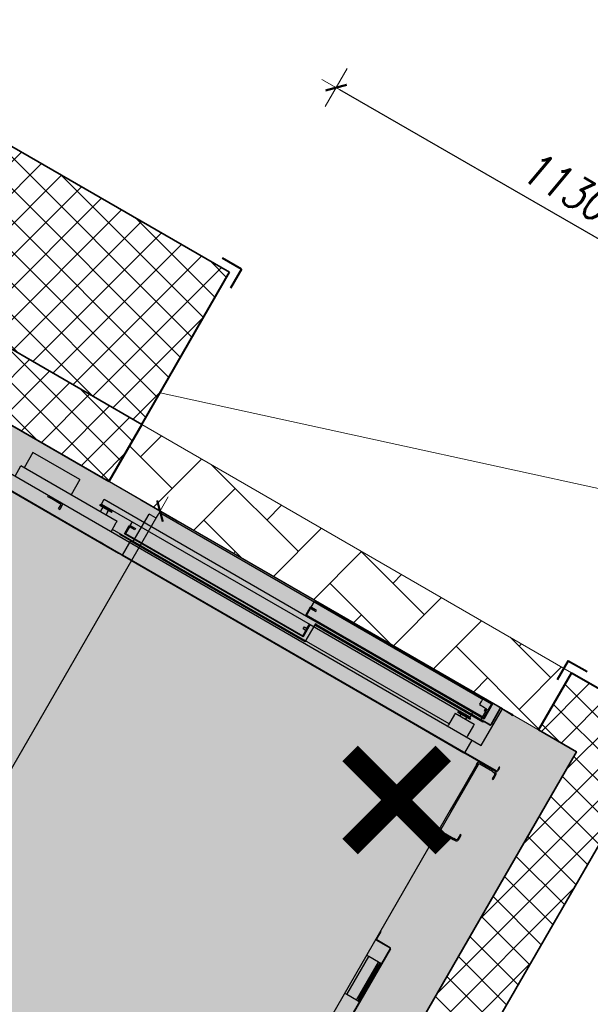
# Model space of a CAD drawing. Header units: millimetres. Extents: x 558 to 24471, y -5755 to 5551.
# Tile 27 of 30: x 23342 to 23472, y 4757 to 4981. Entities that reach past the tile are written whole.
import ezdxf

# ---------------------------------------------------------------- set-up
doc = ezdxf.new("R2010")
doc.units = ezdxf.units.MM
doc.layers.add('K_Dzwig', color=10, linetype='Continuous')
for name, color, linetype, lineweight in [('K_Grube', 4, 'Continuous', 35), ('K_Grube_projektowane', 10, 'Continuous', 40), ('K_Kreskowanie', 8, 'Continuous', 5), ('K_Naroznik', 160, 'Continuous', 40), ('K_Opis_zmienny', 2, 'Continuous', 13), ('K_Widokowe', 6, 'Continuous', 13), ('K_Wyburzenia', 8, 'Continuous', 5), ('K_Wymiarowanie', 84, 'Continuous', 13)]:
    doc.layers.add(name, color=color, linetype=linetype, lineweight=lineweight)
doc.styles.add('Zwykły 50', font='romans.shx', dxfattribs={"width": 0.8, "oblique": 10, "height": 7.5})
doc.dimstyles.new('Skala_50', dxfattribs={"dimtxt": 7.5, "dimasz": 1, "dimexe": 1.25, "dimexo": 0.625, "dimgap": 3, "dimtad": 1, "dimdec": 1, "dimlfac": 10, "dimrnd": 0.5, "dimdsep": 46, "dimtxsty": 'Zwykły 50', "dimblk": 'Wymiar', "dimcen": 2.5, "dimse1": 1, "dimse2": 1, "dimazin": 0, "dimtfac": 1, "dimtdec": 1, "dimtix": 1, "dimtmove": 0, "dimatfit": 3, "dimfxl": 1, "dimtfill": 1, "dimarcsym": 0})

# ---------------------------------------------------------------- blocks, each defined once
blk = doc.blocks.new('kabina')
at = {"layer": 'K_Dzwig'}
for p, q in [((17908.07, -7146.85), (17768.07, -7146.85)), ((17818.09, -7147.15), (17818.09, -7147.45)), ((17818.39, -7147.15), (17818.09, -7147.15)), ((17818.09, -7147.75), (17818.09, -7147.45)), ((17818.39, -7147.15), (17902.79, -7147.15)), ((17858.81, -7148.55), (17858.81, -7147.07)), ((17858.81, -7147.07), (17905.37, -7147.07)), ((17905.57, -7146.85), (17902.67, -7146.85)), ((17902.67, -7146.85), (17902.67, -7146.97)), ((17902.67, -7146.97), (17905.45, -7146.97)), ((17903.09, -7147.15), (17902.79, -7147.15)), ((17903.09, -7147.45), (17903.09, -7147.15)), ((17903.09, -7147.75), (17903.09, -7147.45)), ((17905.37, -7147.07), (17905.37, -7148.73)), ((17905.45, -7146.97), (17905.45, -7150.73)), ((17905.57, -7146.85), (17905.54, -7146.85)), ((17905.57, -7150.85), (17905.57, -7146.85)), ((17905.57, -7146.85), (17905.57, -7150.85)), ((17907.52, -7147.06), (17907.52, -7151.23)), ((17907.64, -7147.06), (17907.64, -7151.23)), ((17910.52, -7146.82), (17907.76, -7146.82)), ((17910.52, -7146.94), (17907.76, -7146.94)), ((17908.07, -7156.45), (17908.07, -7146.85)), ((17910.82, -7146.82), (17910.52, -7146.82)), ((17910.52, -7146.94), (17910.82, -7146.94)), ((17910.82, -7146.94), (17910.82, -7146.82)), ((17798.62, -7149.75), (17786.27, -7149.75)), ((17786.27, -7149.75), (17786.27, -7153.75)), ((17798.62, -7149.75), (17798.62, -7153.75)), ((17816.19, -7155.85), (17816.19, -7148.65)), ((17816.79, -7148.65), (17816.19, -7148.65)), ((17816.79, -7148.65), (17817.94, -7148.65)), ((17818.09, -7148.5), (17818.09, -7147.75)), ((17859.77, -7148.65), (17858.57, -7148.65)), ((17858.57, -7148.65), (17858.57, -7150.85)), ((17858.69, -7150.73), (17858.69, -7148.77)), ((17858.69, -7148.77), (17859.77, -7148.77)), ((17860.2, -7148.55), (17858.81, -7148.55)), ((17858.81, -7148.87), (17860.2, -7148.87)), ((17858.81, -7150.68), (17858.81, -7148.87)), ((17859.77, -7148.77), (17859.77, -7148.65)), ((17860.2, -7148.87), (17860.2, -7148.55)), ((17903.09, -7148.5), (17903.09, -7147.75)), ((17904.39, -7148.65), (17903.24, -7148.65)), ((17904.99, -7148.65), (17904.39, -7148.65)), ((17904.68, -7148.73), (17904.68, -7149.22)), ((17905.37, -7148.73), (17904.68, -7148.73)), ((17904.68, -7149.22), (17905.37, -7149.22)), ((17904.99, -7148.65), (17904.99, -7151.35)), ((17905.37, -7149.22), (17905.37, -7150.68)), ((17805.66, -7152.1), (17805.66, -7150.85)), ((17805.66, -7150.85), (17860.57, -7150.85)), ((17806.5, -7150.85), (17806.5, -7150.85)), ((17806.5, -7150.85), (17806.55, -7150.85)), ((17806.55, -7150.85), (17806.55, -7150.85)), ((17806.55, -7150.85), (17806.57, -7150.85)), ((17806.57, -7150.85), (17806.76, -7150.85)), ((17806.75, -7150.85), (17806.75, -7150.85)), ((17806.76, -7150.85), (17806.78, -7150.85)), ((17858.57, -7150.85), (17905.57, -7150.85)), ((17905.45, -7150.73), (17858.69, -7150.73)), ((17905.37, -7150.68), (17858.81, -7150.68)), ((17860.57, -7150.85), (17902.64, -7150.85)), ((17861.49, -7151.35), (17861.49, -7151.47)), ((17861.79, -7151.35), (17861.49, -7151.35)), ((17861.49, -7151.47), (17861.79, -7151.47)), ((17861.49, -7151.47), (17861.49, -7151.59)), ((17861.49, -7151.59), (17905.69, -7151.59)), ((17861.49, -7151.59), (17861.49, -7156.09)), ((17861.79, -7151.47), (17861.79, -7151.35)), ((17861.79, -7151.35), (17905.39, -7151.35)), ((17861.79, -7151.47), (17905.39, -7151.47)), ((17901.24, -7150.85), (17902.64, -7150.85)), ((17902.64, -7152.1), (17902.64, -7150.85)), ((17905.39, -7151.35), (17905.39, -7151.47)), ((17905.69, -7151.35), (17905.39, -7151.35)), ((17905.39, -7151.47), (17905.69, -7151.47)), ((17905.69, -7151.47), (17905.69, -7151.35)), ((17905.69, -7151.59), (17905.69, -7151.47)), ((17907.4, -7151.35), (17905.93, -7151.35)), ((17907.4, -7151.47), (17905.93, -7151.47)), ((17785.46, -7156.45), (17785.46, -7153.75)), ((17810.72, -7153.75), (17785.46, -7153.75)), ((17805.96, -7152.13), (17805.46, -7152.37)), ((17805.46, -7152.37), (17805.46, -7152.53)), ((17805.46, -7152.37), (17808.66, -7152.37)), ((17805.46, -7152.53), (17805.51, -7152.58)), ((17805.46, -7152.53), (17808.66, -7152.53)), ((17808.61, -7152.58), (17805.51, -7152.58)), ((17805.66, -7152.1), (17860.57, -7152.1)), ((17805.96, -7152.1), (17805.96, -7152.13)), ((17805.96, -7152.13), (17808.16, -7152.13)), ((17806.31, -7152.58), (17806.31, -7153.03)), ((17806.31, -7153.03), (17806.31, -7153.75)), ((17807.8, -7153.03), (17807.81, -7153.03)), ((17807.81, -7153.03), (17807.81, -7152.58)), ((17807.81, -7153.03), (17807.81, -7153.75)), ((17808.16, -7152.13), (17808.16, -7152.1)), ((17808.16, -7152.13), (17808.16, -7152.1)), ((17808.66, -7152.37), (17808.16, -7152.13)), ((17808.16, -7152.13), (17808.16, -7152.13)), ((17808.61, -7152.58), (17808.66, -7152.53)), ((17808.66, -7152.53), (17808.66, -7152.37)), ((17810.72, -7153.75), (17810.72, -7154.08)), ((17810.72, -7156.45), (17810.72, -7154.08)), ((17813.57, -7155.35), (17813.57, -7153.15)), ((17813.57, -7153.15), (17814.77, -7153.15)), ((17814.77, -7153.27), (17813.69, -7153.27)), ((17813.69, -7153.27), (17813.69, -7155.23)), ((17813.81, -7153.05), (17813.81, -7152.1)), ((17813.81, -7153.05), (17815.2, -7153.05)), ((17813.81, -7153.37), (17813.81, -7155.18)), ((17815.2, -7153.37), (17813.81, -7153.37)), ((17814.77, -7153.15), (17814.77, -7153.27)), ((17815.2, -7153.05), (17815.2, -7153.37)), ((17859.68, -7153.23), (17860.37, -7153.23)), ((17859.68, -7153.72), (17859.68, -7153.23)), ((17860.37, -7153.72), (17859.68, -7153.72)), ((17860.37, -7153.23), (17860.37, -7152.1)), ((17860.37, -7155.18), (17860.37, -7153.72)), ((17860.45, -7155.23), (17860.45, -7152.1)), ((17860.57, -7155.35), (17860.57, -7152.1)), ((17860.57, -7152.1), (17860.57, -7155.35)), ((17860.57, -7152.1), (17902.64, -7152.1)), ((17899.24, -7153.08), (17904.24, -7153.08)), ((17899.24, -7153.08), (17899.24, -7153.4)), ((17899.24, -7153.4), (17899.24, -7156.13)), ((17900.14, -7152.13), (17899.64, -7152.37)), ((17899.64, -7152.37), (17899.64, -7152.53)), ((17899.64, -7152.37), (17902.84, -7152.37)), ((17899.64, -7152.53), (17899.69, -7152.58)), ((17899.64, -7152.53), (17902.84, -7152.53)), ((17902.79, -7152.58), (17899.69, -7152.58)), ((17900.14, -7152.1), (17900.14, -7152.13)), ((17900.14, -7152.13), (17902.34, -7152.13)), ((17900.49, -7152.58), (17900.49, -7153.03)), ((17900.49, -7153.03), (17900.54, -7153.08)), ((17900.49, -7153.03), (17901.98, -7153.03)), ((17901.24, -7152.1), (17902.64, -7152.1)), ((17901.94, -7153.08), (17901.99, -7153.03)), ((17901.98, -7153.03), (17901.99, -7153.03)), ((17901.99, -7153.03), (17901.99, -7152.58)), ((17902.34, -7152.13), (17902.34, -7152.1)), ((17902.84, -7152.37), (17902.34, -7152.13)), ((17902.34, -7152.13), (17902.34, -7152.13)), ((17902.79, -7152.58), (17902.84, -7152.53)), ((17902.84, -7152.53), (17902.84, -7152.37)), ((17902.84, -7152.37), (17902.84, -7152.37)), ((17904.24, -7153.08), (17904.24, -7153.4)), ((17904.24, -7153.4), (17904.24, -7156.13)), ((17768.07, -7156.45), (17908.07, -7156.45)), ((17794.27, -7156.75), (17794.27, -7156.45)), ((17795.27, -7156.45), (17795.27, -7156.75)), ((17798.07, -7156.45), (17798.07, -7157.95)), ((17899.24, -7155.85), (17810.72, -7155.85)), ((17812.69, -7155.85), (17812.69, -7155.97)), ((17812.99, -7155.85), (17812.69, -7155.85)), ((17812.69, -7155.97), (17815.57, -7155.97)), ((17812.99, -7155.85), (17815.45, -7155.85)), ((17860.57, -7155.35), (17813.57, -7155.35)), ((17813.69, -7155.23), (17860.45, -7155.23)), ((17813.81, -7155.18), (17860.37, -7155.18)), ((17815.57, -7155.85), (17815.57, -7159.85)), ((17815.57, -7155.97), (17861.11, -7155.97)), ((17861.41, -7156.09), (17815.57, -7156.09)), ((17815.99, -7155.85), (17861.11, -7155.85)), ((17861.11, -7155.85), (17861.11, -7155.97)), ((17861.41, -7155.85), (17861.11, -7155.85)), ((17861.11, -7155.97), (17861.41, -7155.97)), ((17861.41, -7155.97), (17861.41, -7155.85)), ((17861.41, -7155.97), (17861.41, -7156.09)), ((17861.49, -7156.09), (17861.41, -7156.09)), ((17899.24, -7156.13), (17899.24, -7156.15)), ((17899.24, -7156.45), (17899.24, -7156.15)), ((17904.24, -7156.13), (17904.24, -7156.15)), ((17904.24, -7156.15), (17904.24, -7156.45)), ((17905.57, -7156.45), (17905.57, -7159.85)), ((17795.27, -7156.75), (17794.27, -7156.75)), ((17797.77, -7156.75), (17795.27, -7156.75)), ((17797.77, -7157.95), (17797.77, -7156.75)), ((17797.77, -7157.95), (17798.07, -7157.95)), ((17914.19, -7158.65), (17914.07, -7158.65)), ((17914.07, -7158.65), (17914.07, -7158.95)), ((17914.19, -7158.95), (17914.19, -7158.65)), ((17781.93, -7159.73), (17814.61, -7159.73)), ((17781.93, -7159.85), (17814.61, -7159.85)), ((17809.73, -7159.73), (17810.61, -7159.73)), ((17814.61, -7159.73), (17815.57, -7159.73)), ((17814.61, -7159.85), (17815.57, -7159.85)), ((17909.18, -7159.85), (17815.47, -7159.85)), ((17815.57, -7159.73), (17887.11, -7159.73)), ((17815.57, -7159.85), (17891.11, -7159.85)), ((17887.11, -7159.73), (17905.93, -7159.73)), ((17891.11, -7159.85), (17905.45, -7159.85)), ((17913.95, -7159.85), (17905.45, -7159.85)), ((17913.95, -7159.73), (17905.93, -7159.73)), ((17909.31, -7160.09), (17909.31, -7159.85)), ((17909.31, -7159.97), (17910.03, -7159.97)), ((17909.31, -7160.22), (17909.31, -7160.09)), ((17909.31, -7160.72), (17909.31, -7160.09)), ((17909.31, -7160.1), (17909.31, -7172.91)), ((17909.31, -7160.6), (17909.31, -7160.22)), ((17909.31, -7160.6), (17909.31, -7171.9)), ((17909.61, -7160.6), (17909.61, -7177.6)), ((17913.21, -7160.3), (17909.91, -7160.3)), ((17910.03, -7159.97), (17912.34, -7159.97)), ((17912.34, -7159.97), (17913.88, -7159.97)), ((17912.49, -7159.97), (17912.49, -7159.85)), ((17913.21, -7160.3), (17913.71, -7160.3)), ((17914.01, -7160.6), (17914.01, -7161.3)), ((17914.07, -7158.95), (17914.07, -7159.61)), ((17914.19, -7158.95), (17914.19, -7159.61)), ((17914.31, -7161.3), (17914.31, -7160.6)), ((17914.01, -7161.3), (17914.01, -7161.8)), ((17914.01, -7161.8), (17914.31, -7161.8)), ((17914.31, -7161.8), (17914.31, -7161.3)), ((17909.31, -7172.01), (17909.31, -7171.9)), ((17909.31, -7252.7), (17909.31, -7172.01)), ((17914.31, -7176.4), (17914.01, -7176.4)), ((17914.01, -7176.4), (17914.01, -7176.9)), ((17914.31, -7176.9), (17914.31, -7176.4)), ((17909.61, -7177.6), (17909.31, -7177.6)), ((17909.91, -7178.2), (17909.91, -7177.9)), ((17909.91, -7177.9), (17913.21, -7177.9)), ((17909.91, -7178.2), (17913.21, -7178.2)), ((17913.21, -7177.9), (17913.21, -7178.2)), ((17913.71, -7177.9), (17913.21, -7177.9)), ((17913.21, -7178.2), (17913.71, -7178.2)), ((17913.71, -7178.2), (17913.71, -7177.9)), ((17914.01, -7176.9), (17914.31, -7176.9)), ((17914.01, -7176.9), (17914.01, -7177.6)), ((17914.31, -7177.6), (17914.01, -7177.6)), ((17914.31, -7177.6), (17914.31, -7176.9)), ((17909.43, -7204.45), (17909.31, -7204.45)), ((17909.31, -7204.75), (17909.43, -7204.75)), ((17909.43, -7204.75), (17909.43, -7204.45)), ((17909.43, -7204.75), (17909.43, -7206.51)), ((17909.43, -7206.51), (17909.31, -7206.51)), ((17909.55, -7206.75), (17909.55, -7206.63)), ((17909.55, -7206.63), (17913.07, -7206.63)), ((17909.55, -7206.75), (17913.07, -7206.75)), ((17913.07, -7206.63), (17913.07, -7206.75)), ((17913.19, -7206.87), (17913.31, -7206.87)), ((17913.19, -7206.87), (17913.19, -7225.99)), ((17913.31, -7206.87), (17913.31, -7225.99)), ((17909.91, -7210.85), (17909.31, -7210.85)), ((17909.91, -7220.85), (17909.91, -7210.85)), ((17912.46, -7210.85), (17909.91, -7210.85)), ((17912.46, -7220.85), (17912.46, -7210.85)), ((17912.76, -7210.85), (17912.46, -7210.85)), ((17913.06, -7210.85), (17912.76, -7210.85)), ((17912.76, -7210.85), (17912.76, -7211.35)), ((17912.76, -7211.35), (17913.06, -7211.35)), ((17912.76, -7220.35), (17912.76, -7211.35)), ((17913.06, -7211.35), (17913.06, -7210.85)), ((17913.06, -7220.35), (17913.06, -7211.35)), ((17909.91, -7220.85), (17909.31, -7220.85)), ((17912.46, -7220.85), (17909.91, -7220.85)), ((17912.76, -7220.85), (17912.46, -7220.85)), ((17913.06, -7220.35), (17912.76, -7220.35)), ((17912.76, -7220.35), (17912.76, -7220.85)), ((17912.76, -7220.85), (17913.06, -7220.85)), ((17913.06, -7220.85), (17913.06, -7220.35))]:
    blk.add_line(p, q, dxfattribs=at)
for centre, radius, start, end in [((17907.76, -7147.06), 0.24, 90, 180), ((17907.76, -7147.06), 0.12, 90, 180), ((17817.94, -7148.5), 0.15, 270, 0), ((17903.24, -7148.5), 0.15, 180, 270), ((17905.93, -7151.59), 0.24, 90, 180), ((17905.93, -7151.59), 0.12, 90, 180), ((17907.4, -7151.23), 0.12, 270, 0), ((17907.4, -7151.23), 0.24, 270, 0), ((17798.61, -7153.74), 0.01, 270, 359), ((17909.91, -7160.6), 0.3, 90, 180), ((17913.71, -7160.6), 0.3, 0, 90), ((17913.44, -7160.73), 0.872, 8.3244, 60.1033), ((17913.95, -7159.61), 0.24, 270, 0), ((17913.95, -7159.61), 0.12, 270, 0), ((17909.91, -7177.6), 0.6, 180, 270), ((17909.91, -7177.6), 0.3, 180, 270), ((17913.71, -7177.6), 0.6, 270, 0), ((17913.71, -7177.6), 0.3, 270, 0), ((17909.55, -7206.51), 0.24, 180, 270), ((17909.55, -7206.51), 0.12, 180, 270), ((17913.07, -7206.87), 0.24, 0, 90), ((17913.07, -7206.87), 0.12, 0, 90)]:
    blk.add_arc(centre, radius, start, end, dxfattribs=at)
blk = doc.blocks.new('Wymiar')
for p, q in [((0, -5), (0, 5)), ((-3.75, 0), (3.75, 0))]:
    blk.add_line(p, q)
at = {"const_width": 0.5}
blk.add_lwpolyline([(-1.77, -1.77), (1.77, 1.77)], dxfattribs=at)
blk = doc.blocks.new('*D776')
at = {"layer": 'Defpoints', "color": 0}
for p in [(23337.26, 4890.36), (23221.26, 4689.44), (23258.07, 4668.19)]:
    blk.add_point(p, dxfattribs=at)
at = {"layer": 'K_Wymiarowanie', "color": 0, "lineweight": -2, "ltscale": 5}
blk.add_line((23373.57, 4868.24), (23258.57, 4669.05), dxfattribs=at)
at = {"layer": 'K_Wymiarowanie', "color": 0, "linetype": 'ByBlock', "lineweight": -2}
for p, rotation in [((23374.07, 4869.1), 60.00000000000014), ((23258.07, 4668.19), 240.0000000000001)]:
    blk.add_blockref('Wymiar', p, dxfattribs=dict(at, rotation=rotation))
at = {"layer": 'K_Wymiarowanie', "color": 0, "ltscale": 5, "insert": (23310.22, 4772.02), "char_height": 7.5, "attachment_point": 5, "rotation": 60, "style": 'Zwykły 50', "bg_fill": 3, "box_fill_scale": 1.1, "bg_fill_color": 256, "bg_fill_true_color": 13158600, "bg_fill_transparency": 0}
blk.add_mtext('2320', dxfattribs=at)
blk = doc.blocks.new('*D777')
at = {"layer": 'Defpoints', "color": 0}
for p in [(23414.19, 4965.49), (23369.92, 4888.82), (23467.78, 4832.32)]:
    blk.add_point(p, dxfattribs=at)
at = {"layer": 'K_Wymiarowanie', "color": 0, "lineweight": -2, "ltscale": 5}
blk.add_line((23511.19, 4909.49), (23415.06, 4964.99), dxfattribs=at)
at = {"layer": 'K_Wymiarowanie', "color": 0, "linetype": 'ByBlock', "lineweight": -2}
for p, rotation in [((23414.19, 4965.49), 150.0000000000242), ((23512.05, 4908.99), 330.0000000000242)]:
    blk.add_blockref('Wymiar', p, dxfattribs=dict(at, rotation=rotation))
at = {"layer": 'K_Wymiarowanie', "color": 0, "ltscale": 5, "insert": (23466.5, 4943.09), "char_height": 7.5, "attachment_point": 5, "rotation": 330, "style": 'Zwykły 50', "bg_fill": 3, "box_fill_scale": 1.1, "bg_fill_color": 256, "bg_fill_true_color": 13158600, "bg_fill_transparency": 0}
blk.add_mtext('1130', dxfattribs=at)
blk = doc.blocks.new('*D857')
at = {"layer": 'Defpoints', "color": 0}
for p in [(23467.78, 4832.32), (23460.28, 4819.33), (23508.8, 4808.64)]:
    blk.add_point(p, dxfattribs=at)
at = {"layer": 'K_Wymiarowanie', "color": 0, "lineweight": -2, "ltscale": 5}
for p, q in [((23509.3, 4809.5), (23509.8, 4810.37)), ((23501.3, 4795.65), (23508.8, 4808.64)), ((23500.8, 4794.78), (23500.3, 4793.91))]:
    blk.add_line(p, q, dxfattribs=at)
at = {"layer": 'K_Wymiarowanie', "color": 0, "linetype": 'ByBlock', "lineweight": -2}
for p, rotation in [((23508.8, 4808.64), 240.0000000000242), ((23501.3, 4795.65), 60.00000000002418)]:
    blk.add_blockref('Wymiar', p, dxfattribs=dict(at, rotation=rotation))
at = {"layer": 'K_Wymiarowanie', "color": 0, "ltscale": 5, "insert": (23499.2, 4805.52), "char_height": 7.5, "attachment_point": 5, "rotation": 60, "style": 'Zwykły 50', "bg_fill": 3, "box_fill_scale": 1.1, "bg_fill_color": 256, "bg_fill_true_color": 13158600, "bg_fill_transparency": 0}
blk.add_mtext('150', dxfattribs=at)

msp = doc.modelspace()

# ---------------------------------------------------------------- hatches: boundary and pattern name
at = {"layer": 'K_Kreskowanie', "ltscale": 5}
h = msp.add_hatch(dxfattribs=at)
h.set_pattern_fill('ANSI37', color=256, scale=1.6)
h.set_pattern_definition([(45, (2962.861, -2454.189), (-3.5921024, 3.5921024), []), (135, (2962.861, -2454.189), (-3.5921024, -3.5921024), [])])
h.paths.add_polyline_path([(23007.059, 5098.317), (22767.559, 4683.491), (22861.955, 4628.991), (22866.955, 4637.651), (22828.85, 4659.651), (22842.85, 4683.9), (22808.209, 4703.9), (22875.301, 4820.107), (22954.976, 4774.107), (22959.976, 4782.767), (22880.301, 4828.767), (23028.709, 5085.817), (23106.652, 5040.817), (23041.652, 4928.234), (23050.312, 4923.234), (23115.312, 5035.817), (23184.594, 4995.817), (23176.094, 4981.095), (23184.754, 4976.095), (23128.254, 4878.234), (23136.914, 4873.234), (23193.414, 4971.095), (23202.075, 4966.095), (23210.575, 4980.817), (23298.909, 4929.817), (23164.909, 4697.722), (23099.957, 4735.222), (23094.957, 4726.562), (23047.326, 4754.062), (22986.326, 4648.407), (23033.957, 4620.907), (22999.457, 4561.151), (22944.898, 4592.651), (22939.898, 4583.991), (23094.05, 4494.991), (23099.05, 4503.651), (23008.118, 4556.151), (23103.618, 4721.562), (23170.302, 4683.062), (23309.302, 4923.817), (23369.923, 4888.817), (23389.923, 4923.458), (23179.479, 5044.958), (23208.979, 5096.053), (23174.338, 5116.053), (23144.838, 5064.958), (23009.738, 5142.958), (22989.738, 5108.317), (23007.059, 5098.317)], is_closed=False)
h.paths.add_polyline_path([(23038.957, 4629.567), (22999.986, 4652.067), (23050.986, 4740.402), (23089.957, 4717.902), (23038.957, 4629.567)], is_closed=False, flags=16)
h.paths.add_polyline_path([(22803.209, 4695.24), (22829.19, 4680.24), (22820.19, 4664.651), (22794.209, 4679.651), (22803.209, 4695.24)], is_closed=False, flags=16)
h = msp.add_hatch(dxfattribs=at)
h.set_pattern_fill('ANSI37', color=256, scale=1.6)
h.set_pattern_definition([(45, (3295.711, 1306.737), (-3.5921024, 3.5921024), []), (135, (3295.711, 1306.737), (-3.5921024, -3.5921024), [])])
h.paths.add_polyline_path([(23314.792, 4903.327), (23362.423, 4875.827), (23369.923, 4888.817), (23309.302, 4923.817), (23170.302, 4683.062), (23350.435, 4579.062), (23489.435, 4819.817), (23467.784, 4832.317), (23460.284, 4819.327), (23468.944, 4814.327), (23352.944, 4613.409), (23198.792, 4702.409), (23314.792, 4903.327)], is_closed=False)
at = {"layer": 'K_Widokowe', "transparency": 33554687}
h = msp.add_hatch(dxfattribs=at)
h.set_pattern_fill('AR-HBONE', color=10, scale=0.1)
h.set_pattern_definition([(45, (7047.138, 9177.577), (3e-15, 14.36841), [30.48, -10.16]), (135, (7054.322, 9184.762), (3e-15, 14.36841), [30.48, -10.16])])
h.paths.add_polyline_path([(23369.923, 4888.817), (23362.423, 4875.827), (23405.605, 4850.895), (23403.772, 4869.275), (23369.923, 4888.817)], is_closed=False)
h.paths.add_polyline_path([(23460.284, 4819.327), (23467.784, 4832.317), (23403.772, 4869.275), (23405.605, 4850.895), (23460.284, 4819.327)], is_closed=False)
at = {"layer": 'K_Wyburzenia'}
h = msp.add_hatch(dxfattribs=at)
h.set_pattern_fill('AR-CONC', color=256, scale=0.05)
h.set_pattern_definition([(50, (21774.1485, 8065.275), (9.109233, -0.796954), [0.9525, -10.4775]), (355, (21774.1485, 8065.275), (-1.76217, 9.552842), [0.762, -8.38203]), (100.45144, (21774.908, 8065.209), (7.347062, 8.755888), [0.8095, -8.904512]), (46.1842, (21774.148, 8067.815), (13.553952, -2.102116), [1.42875, -15.71625]), (96.63556, (21775.278, 8067.64), (11.870207, 12.371306), [1.21425, -13.35678]), (351.18415, (21774.148, 8067.815), (11.870207, 12.371306), [1.143, -12.572987]), (21, (21775.4185, 8067.18), (7.58072, -5.11326), [0.9525, -10.4775]), (326, (21775.4185, 8067.18), (3.090101, 9.209398), [0.762, -8.382]), (71.45145, (21776.05, 8066.754), (10.67082, 4.096138), [0.8095, -8.904497]), (37.5, (21774.1485, 8065.2752), (0.1544302, 4.227752), [0, -8.2804, 0, -8.509, 0, -8.41375]), (7.5, (21774.1485, 8065.275), (3.340983, 5.009029), [0, -4.8514, 0, -8.0899, 0, -3.20675]), (327.5, (21771.3164, 8065.2752), (6.7795298, -0.2864372), [0, -3.175, 0, -9.906, 0, -13.1445]), (317.5, (21770.0464, 8065.275), (7.406459, 1.271325), [0, -4.1275, 0, -6.5786, 0, -9.3345])])
h.paths.add_polyline_path([(23314.792, 4903.327), (23468.944, 4814.327), (23352.944, 4613.409), (23198.792, 4702.409)])

# ---------------------------------------------------------------- linework, layer by layer
at = {"layer": 'K_Grube', "ltscale": 5}
for p, q in [((23179.479, 5044.958), (23389.923, 4923.458)), ((23309.302, 4923.817), (23369.923, 4888.817)), ((23314.792, 4903.327), (23362.423, 4875.827)), ((23489.435, 4819.817), (23350.435, 4579.062)), ((23460.284, 4819.327), (23468.944, 4814.327)), ((23468.944, 4814.327), (23352.944, 4613.409))]:
    msp.add_line(p, q, dxfattribs=at)
at = {"layer": 'K_Grube_projektowane'}
for p, q in [((23369.923, 4888.817), (23389.923, 4923.458)), ((23369.923, 4888.817), (23362.423, 4875.827)), ((23467.784, 4832.317), (23460.284, 4819.327)), ((23467.784, 4832.317), (23489.435, 4819.817))]:
    msp.add_line(p, q, dxfattribs=at)
at = {"layer": 'K_Naroznik'}
for p, q in [((23392.655, 4924.19), (23388.325, 4926.69)), ((23392.655, 4924.19), (23390.155, 4919.86)), ((23467.052, 4835.049), (23464.552, 4830.719)), ((23467.052, 4835.049), (23471.382, 4832.549))]:
    msp.add_line(p, q, dxfattribs=at)
at = {"layer": 'K_Opis_zmienny', "ltscale": 5}
msp.add_line((23489.627, 4870.774), (23374.08, 4896.017), dxfattribs=at)
at = {"layer": 'K_Widokowe', "color": 10, "ltscale": 5}
msp.add_line((23467.784, 4832.317), (23369.923, 4888.817), dxfattribs=at)
at = {"layer": 'K_Wyburzenia'}
msp.add_lwpolyline([(23314.792, 4903.327), (23468.944, 4814.327), (23352.944, 4613.409), (23198.792, 4702.409)], close=True, dxfattribs=at)
msp.add_lwpolyline([(23314.792, 4903.327), (23468.944, 4814.327), (23352.944, 4613.409), (23198.792, 4702.409)], close=True, dxfattribs=at)
at = {"layer": 'K_Wyburzenia', "color": 9, "const_width": 5}
for points in [[(23417.357, 4813.952), (23438.57, 4792.739)], [(23438.57, 4813.952), (23417.357, 4792.739)]]:
    msp.add_lwpolyline(points, dxfattribs=at)

# ---------------------------------------------------------------- block references
at = {"layer": 'K_Grube', "rotation": 329.999999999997}
msp.add_blockref('kabina', (11516.626, 19967.44), dxfattribs=at)

# ---------------------------------------------------------------- next in the draw order: dimensions: what is measured, and where the dimension line sits
at = {"layer": 'K_Wymiarowanie', "ltscale": 5}
dim = msp.add_aligned_dim(p1=(23337.256, 4890.357), p2=(23221.256, 4689.439), distance=42.504, dimstyle='Skala_50', dxfattribs=at)
dim.commit()
dim.dimension.update_dxf_attribs({"geometry": '*D776', "text_midpoint": (23310.22, 4772.021)})

# ---------------------------------------------------------------- next in the draw order: dimensions: what is measured, and where the dimension line sits
dim = msp.add_aligned_dim(p1=(23467.784, 4832.317), p2=(23369.923, 4888.817), distance=-88.534, dimstyle='Skala_50', dxfattribs=at)
dim.commit()
dim.dimension.update_dxf_attribs({"geometry": '*D777', "text_midpoint": (23466.496, 4943.086)})

# ---------------------------------------------------------------- next in the draw order: dimensions: what is measured, and where the dimension line sits
dim = msp.add_aligned_dim(p1=(23460.284, 4819.327), p2=(23467.784, 4832.317), distance=-47.361, dimstyle='Skala_50', dxfattribs=at)
dim.commit()
dim.dimension.update_dxf_attribs({"geometry": '*D857', "text_midpoint": (23499.204, 4805.516)})

doc.saveas('drawing.dxf')
